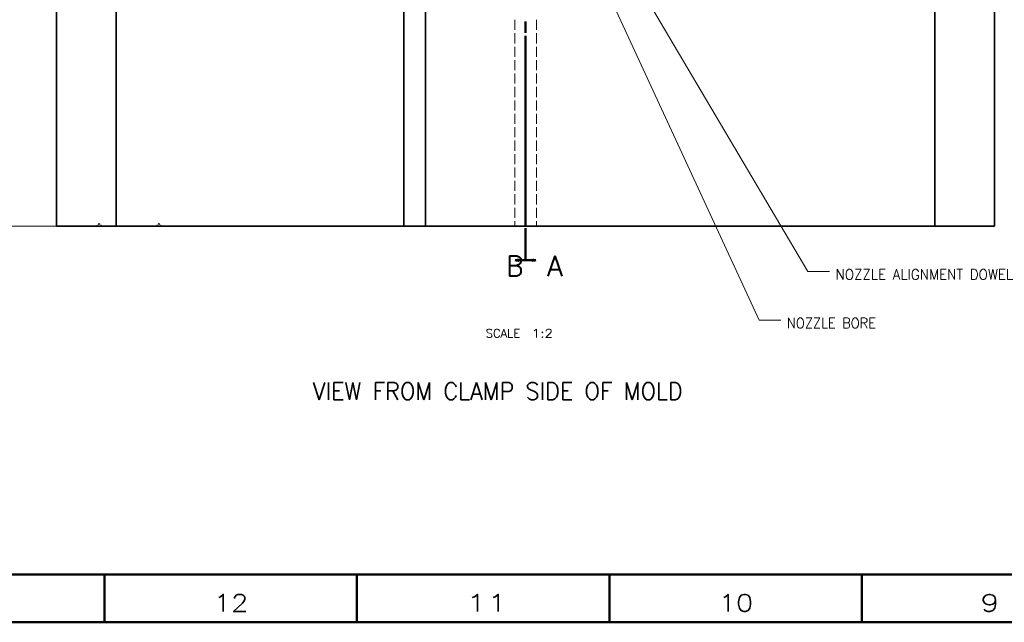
# Model space of a CAD drawing. Extents: x 2651 to 11825, y -3833 to 1075.
# Tile 152 of 256: x 4117 to 4405, y -1163 to -987. Entities that reach past the tile are written whole.
import ezdxf

# ---------------------------------------------------------------- set-up
doc = ezdxf.new("R2010")
doc.units = 0
doc.header["$LTSCALE"] = 10
doc.layers.add('1', color=7, linetype='CONTINUOUS')
doc.styles.add('pwfont', font='simplex.shx')

msp = doc.modelspace()

# ---------------------------------------------------------------- linework, layer by layer
at = {"layer": '1', "color": 12, "linetype": 'Continuous', "lineweight": 35}
for p, q in [((4127.608, -522.262), (4127.608, -1047.262)), ((4402.608, -522.262), (4402.608, -1047.262)), ((4127.608, -1047.262), (4145.109, -1047.262)), ((4385.107, -1047.262), (4402.608, -1047.262))]:
    msp.add_line(p, q, dxfattribs=at)
at = {"layer": '1', "color": 253, "linetype": 'Continuous', "lineweight": 35}
for p, q in [((4145.108, -522.262), (4145.108, -1047.262)), ((4385.108, -522.262), (4385.108, -1047.262)), ((4229.433, -1047.262), (4229.433, -973.912)), ((4235.783, -1047.262), (4235.783, -973.912)), ((4145.108, -1047.262), (4229.433, -1047.262)), ((4235.783, -1047.262), (4229.433, -1047.262)), ((4235.783, -1047.262), (4385.108, -1047.262))]:
    msp.add_line(p, q, dxfattribs=at)
at = {"layer": '1', "color": 7, "linetype": 'Continuous', "lineweight": 13}
for p, q in [((4347.913, -1060.556), (4265.108, -920.755)), ((4333.651, -1074.819), (4265.094, -926.512)), ((4354.263, -1060.556), (4347.913, -1060.556)), ((4340.001, -1074.819), (4333.651, -1074.819))]:
    msp.add_line(p, q, dxfattribs=at)
at = {"layer": '1', "color": 251, "linetype": 'Continuous', "lineweight": 13}
for p, q in [((4261.933, -986.807), (4261.933, -989.756)), ((4268.283, -986.807), (4268.283, -989.756)), ((4261.933, -990.739), (4261.933, -993.688)), ((4268.283, -990.739), (4268.283, -993.688)), ((4261.933, -994.671), (4261.933, -997.62)), ((4268.283, -994.671), (4268.283, -997.62)), ((4261.933, -998.603), (4261.933, -1001.552)), ((4268.283, -998.603), (4268.283, -1001.552)), ((4261.933, -1002.535), (4261.933, -1005.484)), ((4268.283, -1002.535), (4268.283, -1005.484)), ((4261.933, -1006.467), (4261.933, -1009.416)), ((4268.283, -1006.467), (4268.283, -1009.416)), ((4261.933, -1010.399), (4261.933, -1013.348)), ((4268.283, -1010.399), (4268.283, -1013.348)), ((4261.933, -1014.331), (4261.933, -1017.28)), ((4268.283, -1014.331), (4268.283, -1017.28)), ((4261.933, -1018.263), (4261.933, -1021.213)), ((4268.283, -1018.263), (4268.283, -1021.213)), ((4261.933, -1022.196), (4261.933, -1025.145)), ((4268.283, -1022.196), (4268.283, -1025.145)), ((4261.933, -1026.128), (4261.933, -1029.077)), ((4268.283, -1026.128), (4268.283, -1029.077)), ((4261.933, -1030.06), (4261.933, -1033.009)), ((4268.283, -1030.06), (4268.283, -1033.009)), ((4261.933, -1033.992), (4261.933, -1036.941)), ((4268.283, -1033.992), (4268.283, -1036.941)), ((4261.933, -1037.924), (4261.933, -1040.873)), ((4268.283, -1037.924), (4268.283, -1040.873)), ((4261.933, -1041.856), (4261.933, -1044.805)), ((4268.283, -1041.856), (4268.283, -1044.805)), ((4139.624, -1046.922), (4139.333, -1047.212)), ((4139.333, -1047.212), (4139.333, -1047.231)), ((4139.333, -1047.244), (4139.333, -1047.262)), ((4140.108, -1046.437), (4139.818, -1046.728)), ((4140.399, -1046.728), (4140.108, -1046.437)), ((4140.883, -1047.212), (4140.593, -1046.922)), ((4140.883, -1047.231), (4140.883, -1047.212)), ((4140.883, -1047.262), (4140.883, -1047.244)), ((4157.124, -1046.922), (4156.833, -1047.212)), ((4156.833, -1047.212), (4156.833, -1047.231)), ((4156.833, -1047.244), (4156.833, -1047.262)), ((4157.608, -1046.437), (4157.318, -1046.728)), ((4157.899, -1046.728), (4157.608, -1046.437)), ((4158.383, -1047.212), (4158.093, -1046.922)), ((4158.383, -1047.231), (4158.383, -1047.212)), ((4158.383, -1047.262), (4158.383, -1047.244)), ((4261.933, -1045.788), (4261.933, -1047.262)), ((4268.283, -1045.788), (4268.283, -1047.262))]:
    msp.add_line(p, q, dxfattribs=at)
at = {"layer": '1', "color": 1, "linetype": 'Continuous', "lineweight": 50}
for p, q in [((4265.108, -990.384), (4265.108, -987.249)), ((4265.108, -987.667), (4265.108, -990.608)), ((4265.108, -1010.239), (4265.108, -991.429)), ((4265.108, -991.588), (4265.108, -994.528)), ((4265.108, -995.509), (4265.108, -1013.153)), ((4265.108, -1014.418), (4265.108, -1011.284)), ((4265.108, -1014.133), (4265.108, -1017.073)), ((4265.108, -1018.598), (4265.108, -1015.463)), ((4265.108, -1018.054), (4265.108, -1020.994)), ((4265.108, -1038.453), (4265.108, -1019.643)), ((4265.108, -1021.975), (4265.108, -1039.618)), ((4265.108, -1042.633), (4265.108, -1039.498)), ((4265.108, -1040.599), (4265.108, -1043.539)), ((4265.108, -1046.813), (4265.108, -1043.678)), ((4265.108, -1044.52), (4265.108, -1047.46)), ((4265.108, -1057.262), (4265.108, -1047.858)), ((4265.108, -1048.44), (4265.108, -1057.262)), ((4263.108, -1057.086), (4262.108, -1057.262)), ((4263.108, -1057.262), (4262.108, -1057.262)), ((4263.108, -1057.262), (4262.108, -1057.262)), ((4262.108, -1057.262), (4263.108, -1057.439)), ((4262.108, -1057.262), (4265.108, -1057.262)), ((4263.108, -1057.212), (4262.396, -1057.212)), ((4263.108, -1057.313), (4262.396, -1057.313)), ((4263.108, -1057.161), (4262.685, -1057.161)), ((4263.108, -1057.364), (4262.685, -1057.364)), ((4263.108, -1057.11), (4262.973, -1057.11)), ((4263.108, -1057.11), (4262.973, -1057.11)), ((4263.108, -1057.415), (4262.973, -1057.415)), ((4263.108, -1057.415), (4262.973, -1057.415)), ((4263.108, -1057.439), (4263.108, -1057.086)), ((4268.108, -1057.262), (4265.108, -1057.262)), ((4267.108, -1057.086), (4267.108, -1057.439)), ((4268.108, -1057.262), (4267.108, -1057.086)), ((4267.108, -1057.11), (4267.244, -1057.11)), ((4267.108, -1057.11), (4267.244, -1057.11)), ((4267.108, -1057.161), (4267.532, -1057.161)), ((4267.108, -1057.212), (4267.82, -1057.212)), ((4267.108, -1057.262), (4268.108, -1057.262)), ((4267.108, -1057.262), (4268.108, -1057.262)), ((4267.108, -1057.439), (4268.108, -1057.262)), ((4267.108, -1057.313), (4267.82, -1057.313)), ((4267.108, -1057.364), (4267.532, -1057.364)), ((4267.108, -1057.415), (4267.244, -1057.415)), ((4267.108, -1057.415), (4267.244, -1057.415))]:
    msp.add_line(p, q, dxfattribs=at)
at = {"layer": '1', "color": 4, "linetype": 'Continuous', "lineweight": 13}
msp.add_line((4143.521, -1047.262), (4041.743, -1047.262), dxfattribs=at)
at = {"layer": '1', "color": 7, "linetype": 'Continuous', "lineweight": 50}
for p, q in [((3854.684, -1149.358), (5015.684, -1149.358)), ((4141.684, -1163.358), (4141.684, -1149.358)), ((4215.684, -1163.358), (4215.684, -1149.358)), ((4289.684, -1163.358), (4289.684, -1149.358)), ((4363.684, -1163.358), (4363.684, -1149.358)), ((3840.684, -1163.358), (5029.684, -1163.358))]:
    msp.add_line(p, q, dxfattribs=at)
at = {"layer": '1', "color": 251, "linetype": 'Continuous', "lineweight": 13}
for points, knots in [([(4139.333, -1047.212), (4139.721, -1047.212), (4139.915, -1047.212)], [0, 0, 0.6666667, 1, 1]), ([(4140.302, -1047.212), (4140.779, -1047.212), (4140.883, -1047.212)], [0, 0, 0.8213663, 1, 1]), ([(4156.833, -1047.212), (4157.221, -1047.212), (4157.415, -1047.212)], [0, 0, 0.6666667, 1, 1]), ([(4157.802, -1047.212), (4157.996, -1047.212), (4158.383, -1047.212)], [0, 0, 0.3333215, 1, 1])]:
    msp.add_open_spline(points, degree=1, knots=knots, dxfattribs=at)

# ---------------------------------------------------------------- texts
at = {"layer": '1', "color": 3, "linetype": 'Continuous', "lineweight": 13, "attachment_point": 7, "line_spacing_factor": 0.903614, "style": 'pwfont'}
for s, insert, char_height in [('\\W0.9297;B', (4259.426, -1061.93), 6), ('\\W0.9844;A', (4271.426, -1061.93), 6), ('\\W0.9593;NOZZLE ALIGNMENT DOWEL', (4356.01, -1062.89), 3), ('\\W0.9267;NOZZLE BORE', (4341.748, -1077.152), 3), ('\\W1.1883;12', (4173.683, -1160.179), 5), ('\\W1.4183;11', (4247.683, -1160.179), 5), ('\\W1.1883;10', (4321.683, -1160.179), 5), ('\\W1.3125;9', (4398.433, -1160.179), 5)]:
    msp.add_mtext(s, dxfattribs=dict(at, insert=insert, char_height=char_height))
at = {"layer": '1', "color": 2, "linetype": 'Continuous', "lineweight": 13, "char_height": 2.5, "attachment_point": 7, "line_spacing_factor": 0.903614, "style": 'pwfont'}
for s, insert in [('\\W0.9914;SCALE', (4253.436, -1079.924)), ('\\W1.1589;1:2', (4266.936, -1079.924))]:
    msp.add_mtext(s, dxfattribs=dict(at, insert=insert))
at = {"layer": '1', "color": 1, "linetype": 'Continuous', "lineweight": 13, "insert": (4202.779, -1098.122), "char_height": 5, "attachment_point": 7, "line_spacing_factor": 0.903614, "style": 'pwfont'}
msp.add_mtext('\\W0.9599;VIEW FROM CLAMP SIDE OF MOLD', dxfattribs=at)

doc.saveas('drawing.dxf')
